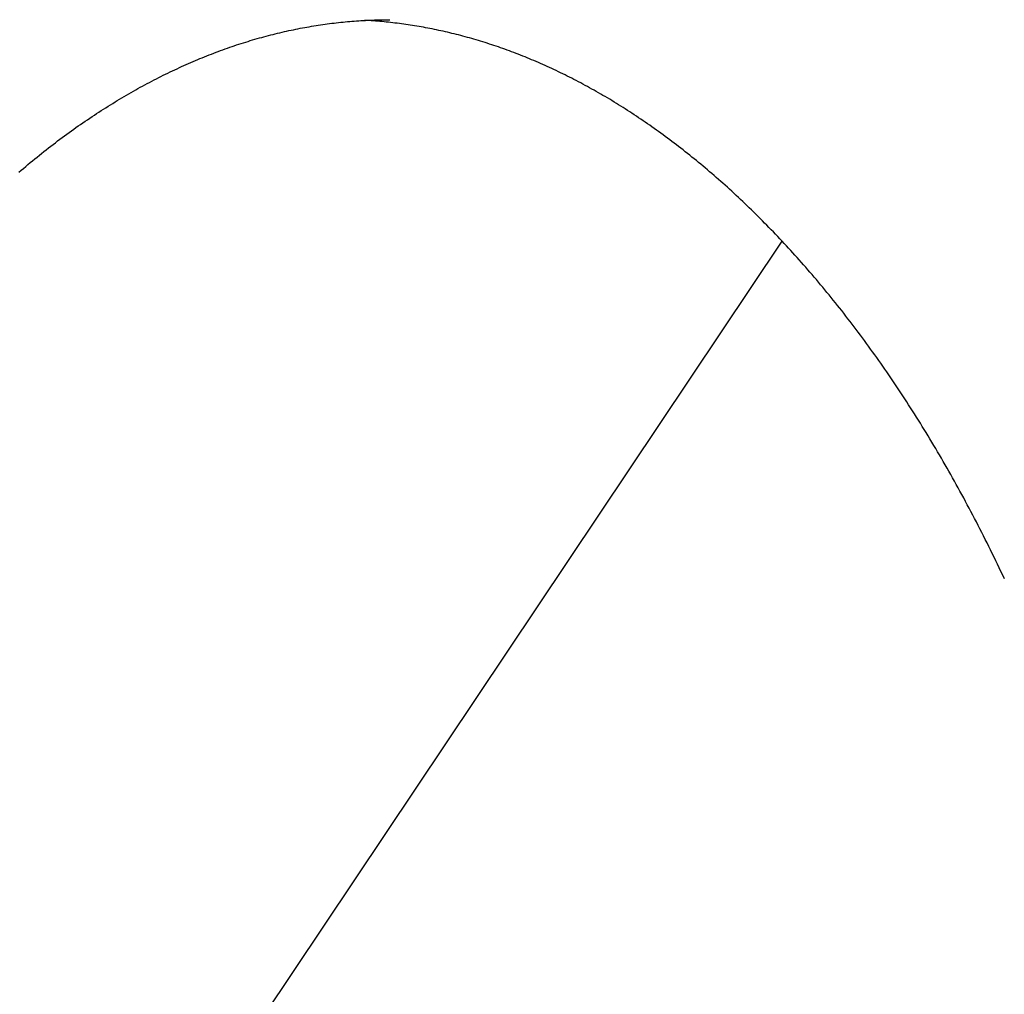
# Model space of a CAD drawing. Extents: x 668 to 3164, y 1007 to 2724.
# Tile 11 of 152: x 913 to 949, y 1712 to 1748. Entities that reach past the tile are written whole.
import ezdxf

# ---------------------------------------------------------------- set-up
doc = ezdxf.new("R2010")
doc.units = 0
doc.layers.add('KF_GRAVIS_12_RIGHT', color=7, linetype='CONTINUOUS')

# ---------------------------------------------------------------- blocks, each defined once
blk = doc.blocks.new('*U16')
at = {"layer": 'KF_GRAVIS_12_RIGHT'}
blk.add_line((80.9441, -560), (112.2625, -513.1938), dxfattribs=at)
for points in [[(84.0368, -510.641, 0), (84.1211, -510.569, 0), (84.2054, -510.498, 0), (84.2898, -510.427, 0), (84.3742, -510.356, 0), (84.4586, -510.286, 0), (84.543, -510.217, 0), (84.6275, -510.148, 0), (84.712, -510.08, 0), (84.7964, -510.012, 0), (84.8809, -509.944, 0), (84.9654, -509.877, 0), (85.05, -509.811, 0), (85.1345, -509.745, 0), (85.2191, -509.68, 0), (85.3037, -509.615, 0), (85.3883, -509.55, 0), (85.4729, -509.486, 0), (85.5576, -509.423, 0), (85.6423, -509.36, 0), (85.7269, -509.297, 0), (85.8116, -509.235, 0), (85.8964, -509.174, 0), (85.9811, -509.113, 0), (86.0659, -509.052, 0), (86.1506, -508.992, 0), (86.2354, -508.932, 0), (86.3202, -508.873, 0), (86.405, -508.814, 0), (86.4899, -508.756, 0), (86.5747, -508.698, 0), (86.6595, -508.641, 0), (86.7444, -508.584, 0), (86.8293, -508.528, 0), (86.9142, -508.472, 0), (86.9991, -508.417, 0), (87.084, -508.362, 0), (87.1689, -508.308, 0), (87.2538, -508.254, 0), (87.3387, -508.2, 0), (87.4236, -508.147, 0), (87.5086, -508.095, 0), (87.5935, -508.043, 0), (87.6785, -507.991, 0), (87.7634, -507.94, 0), (87.8484, -507.889, 0), (87.9334, -507.839, 0), (88.0183, -507.789, 0), (88.1033, -507.74, 0), (88.1883, -507.691, 0), (88.2733, -507.643, 0), (88.3582, -507.595, 0), (88.4432, -507.548, 0), (88.5282, -507.501, 0), (88.6132, -507.454, 0), (88.6981, -507.408, 0), (88.7831, -507.363, 0), (88.8681, -507.318, 0), (88.9531, -507.273, 0), (89.038, -507.229, 0), (89.123, -507.185, 0), (89.208, -507.142, 0), (89.2929, -507.099, 0), (89.3779, -507.056, 0), (89.4628, -507.014, 0), (89.5478, -506.973, 0), (89.6327, -506.932, 0), (89.7176, -506.891, 0), (89.8025, -506.851, 0), (89.8875, -506.812, 0), (89.9724, -506.772, 0), (90.0572, -506.734, 0), (90.1421, -506.695, 0), (90.227, -506.657, 0), (90.3119, -506.62, 0), (90.3967, -506.583, 0), (90.4815, -506.546, 0), (90.5664, -506.51, 0), (90.6512, -506.475, 0), (90.736, -506.439, 0), (90.8208, -506.405, 0), (90.9055, -506.37, 0), (90.9903, -506.336, 0), (91.075, -506.303, 0), (91.1598, -506.27, 0), (91.2445, -506.237, 0), (91.3291, -506.205, 0), (91.4138, -506.173, 0), (91.4985, -506.142, 0), (91.5831, -506.111, 0), (91.6676, -506.081, 0), (91.7522, -506.051, 0), (91.8367, -506.021, 0), (91.9212, -505.992, 0), (92.0056, -505.964, 0), (92.0901, -505.935, 0), (92.1745, -505.908, 0), (92.2588, -505.88, 0), (92.3431, -505.853, 0), (92.4275, -505.827, 0), (92.5117, -505.801, 0), (92.596, -505.775, 0), (92.6802, -505.75, 0), (92.7644, -505.725, 0), (92.8485, -505.701, 0), (92.9326, -505.677, 0), (93.0167, -505.653, 0), (93.1008, -505.63, 0), (93.1848, -505.608, 0), (93.2688, -505.586, 0), (93.3528, -505.564, 0), (93.4367, -505.542, 0), (93.5206, -505.521, 0), (93.6045, -505.501, 0), (93.6884, -505.481, 0), (93.7722, -505.461, 0), (93.856, -505.442, 0), (93.9398, -505.423, 0), (94.0235, -505.405, 0), (94.1072, -505.387, 0), (94.1909, -505.369, 0), (94.2745, -505.352, 0), (94.3581, -505.335, 0), (94.4417, -505.319, 0), (94.5253, -505.303, 0), (94.6088, -505.287, 0), (94.6923, -505.272, 0), (94.7758, -505.258, 0), (94.8592, -505.243, 0), (94.9426, -505.23, 0), (95.026, -505.216, 0), (95.1094, -505.203, 0), (95.1927, -505.191, 0), (95.276, -505.178, 0), (95.3593, -505.167, 0), (95.4425, -505.155, 0), (95.5257, -505.144, 0), (95.6089, -505.134, 0), (95.6921, -505.124, 0), (95.7752, -505.114, 0), (95.8583, -505.104, 0), (95.9414, -505.096, 0), (96.0244, -505.087, 0), (96.1074, -505.079, 0), (96.1904, -505.071, 0), (96.2734, -505.064, 0), (96.3563, -505.057, 0), (96.4392, -505.05, 0), (96.5221, -505.044, 0), (96.6049, -505.039, 0), (96.6877, -505.033, 0), (96.7705, -505.028, 0), (96.8533, -505.024, 0), (96.936, -505.02, 0), (97.0187, -505.016, 0), (97.1014, -505.013, 0), (97.184, -505.01, 0), (97.2667, -505.007, 0), (97.3492, -505.005, 0), (97.4318, -505.003, 0), (97.5144, -505.002, 0), (97.5969, -505.001, 0), (97.6793, -505, 0), (97.7618, -505, 0)], [(120.481, -525.679, 0), (120.418, -525.545, 0), (120.354, -525.41, 0), (120.29, -525.277, 0), (120.226, -525.143, 0), (120.162, -525.01, 0), (120.098, -524.878, 0), (120.033, -524.746, 0), (119.969, -524.614, 0), (119.904, -524.483, 0), (119.839, -524.352, 0), (119.773, -524.222, 0), (119.708, -524.092, 0), (119.642, -523.962, 0), (119.576, -523.833, 0), (119.51, -523.705, 0), (119.444, -523.576, 0), (119.377, -523.448, 0), (119.311, -523.321, 0), (119.244, -523.194, 0), (119.177, -523.068, 0), (119.11, -522.942, 0), (119.042, -522.816, 0), (118.975, -522.691, 0), (118.907, -522.566, 0), (118.839, -522.441, 0), (118.771, -522.317, 0), (118.703, -522.194, 0), (118.634, -522.071, 0), (118.566, -521.948, 0), (118.497, -521.826, 0), (118.428, -521.704, 0), (118.359, -521.583, 0), (118.289, -521.462, 0), (118.22, -521.341, 0), (118.15, -521.221, 0), (118.08, -521.101, 0), (118.01, -520.982, 0), (117.94, -520.863, 0), (117.87, -520.745, 0), (117.799, -520.627, 0), (117.729, -520.509, 0), (117.658, -520.392, 0), (117.587, -520.275, 0), (117.516, -520.159, 0), (117.444, -520.043, 0), (117.373, -519.928, 0), (117.301, -519.813, 0), (117.229, -519.698, 0), (117.157, -519.584, 0), (117.085, -519.47, 0), (117.013, -519.357, 0), (116.94, -519.244, 0), (116.868, -519.132, 0), (116.795, -519.02, 0), (116.722, -518.908, 0), (116.649, -518.797, 0), (116.575, -518.686, 0), (116.502, -518.576, 0), (116.428, -518.466, 0), (116.355, -518.357, 0), (116.281, -518.248, 0), (116.207, -518.139, 0), (116.133, -518.031, 0), (116.058, -517.924, 0), (115.984, -517.816, 0), (115.909, -517.71, 0), (115.834, -517.603, 0), (115.76, -517.497, 0), (115.685, -517.392, 0), (115.609, -517.287, 0), (115.534, -517.182, 0), (115.458, -517.078, 0), (115.383, -516.974, 0), (115.307, -516.871, 0), (115.231, -516.768, 0), (115.155, -516.665, 0), (115.079, -516.563, 0), (115.003, -516.461, 0), (114.926, -516.36, 0), (114.849, -516.259, 0), (114.773, -516.159, 0), (114.696, -516.059, 0), (114.619, -515.96, 0), (114.542, -515.861, 0), (114.465, -515.762, 0), (114.387, -515.664, 0), (114.31, -515.567, 0), (114.232, -515.47, 0), (114.154, -515.373, 0), (114.077, -515.277, 0), (113.999, -515.181, 0), (113.921, -515.086, 0), (113.842, -514.991, 0), (113.764, -514.896, 0), (113.686, -514.802, 0), (113.607, -514.709, 0), (113.529, -514.616, 0), (113.45, -514.523, 0), (113.371, -514.431, 0), (113.292, -514.339, 0), (113.213, -514.248, 0), (113.134, -514.157, 0), (113.055, -514.067, 0), (112.976, -513.977, 0), (112.896, -513.888, 0), (112.817, -513.799, 0), (112.737, -513.711, 0), (112.658, -513.622, 0), (112.578, -513.535, 0), (112.498, -513.448, 0), (112.418, -513.361, 0), (112.338, -513.275, 0), (112.258, -513.189, 0), (112.178, -513.104, 0), (112.098, -513.019, 0), (112.018, -512.935, 0), (111.937, -512.851, 0), (111.857, -512.768, 0), (111.776, -512.685, 0), (111.696, -512.603, 0), (111.615, -512.521, 0), (111.535, -512.439, 0), (111.454, -512.358, 0), (111.373, -512.277, 0), (111.292, -512.197, 0), (111.211, -512.118, 0), (111.13, -512.038, 0), (111.049, -511.96, 0), (110.968, -511.882, 0), (110.887, -511.804, 0), (110.806, -511.726, 0), (110.724, -511.65, 0), (110.643, -511.573, 0), (110.562, -511.497, 0), (110.48, -511.422, 0), (110.399, -511.347, 0), (110.317, -511.273, 0), (110.236, -511.199, 0), (110.154, -511.125, 0), (110.073, -511.052, 0), (109.991, -510.979, 0), (109.909, -510.907, 0), (109.828, -510.836, 0), (109.746, -510.765, 0), (109.664, -510.694, 0), (109.582, -510.624, 0), (109.501, -510.554, 0), (109.419, -510.485, 0), (109.337, -510.416, 0), (109.255, -510.348, 0), (109.173, -510.28, 0), (109.091, -510.213, 0), (109.009, -510.146, 0), (108.927, -510.079, 0), (108.845, -510.013, 0), (108.763, -509.948, 0), (108.681, -509.883, 0), (108.599, -509.819, 0), (108.517, -509.755, 0), (108.435, -509.691, 0), (108.353, -509.628, 0), (108.271, -509.565, 0), (108.189, -509.503, 0), (108.107, -509.441, 0), (108.025, -509.38, 0), (107.943, -509.319, 0), (107.861, -509.259, 0), (107.778, -509.199, 0), (107.696, -509.14, 0), (107.614, -509.081, 0), (107.532, -509.022, 0), (107.449, -508.964, 0), (107.367, -508.906, 0), (107.285, -508.849, 0), (107.203, -508.792, 0), (107.12, -508.736, 0), (107.038, -508.68, 0), (106.956, -508.625, 0), (106.873, -508.57, 0), (106.791, -508.515, 0), (106.709, -508.461, 0), (106.626, -508.408, 0), (106.544, -508.355, 0), (106.461, -508.302, 0), (106.379, -508.25, 0), (106.297, -508.198, 0), (106.214, -508.146, 0), (106.132, -508.095, 0), (106.049, -508.045, 0), (105.967, -507.995, 0), (105.885, -507.945, 0), (105.802, -507.896, 0), (105.72, -507.847, 0), (105.637, -507.799, 0), (105.555, -507.751, 0), (105.472, -507.703, 0), (105.39, -507.656, 0), (105.307, -507.61, 0), (105.225, -507.564, 0), (105.143, -507.518, 0), (105.06, -507.473, 0), (104.978, -507.428, 0), (104.895, -507.383, 0), (104.813, -507.339, 0), (104.73, -507.296, 0), (104.648, -507.253, 0), (104.565, -507.21, 0), (104.483, -507.168, 0), (104.401, -507.126, 0), (104.318, -507.085, 0), (104.236, -507.044, 0), (104.153, -507.003, 0), (104.071, -506.963, 0), (103.989, -506.923, 0), (103.906, -506.884, 0), (103.824, -506.845, 0), (103.741, -506.807, 0), (103.659, -506.769, 0), (103.577, -506.731, 0), (103.494, -506.694, 0), (103.412, -506.657, 0), (103.33, -506.621, 0), (103.247, -506.585, 0), (103.165, -506.549, 0), (103.083, -506.514, 0), (103, -506.48, 0), (102.918, -506.445, 0), (102.836, -506.411, 0), (102.754, -506.378, 0), (102.671, -506.345, 0), (102.589, -506.312, 0), (102.507, -506.28, 0), (102.425, -506.249, 0), (102.343, -506.217, 0), (102.26, -506.186, 0), (102.178, -506.156, 0), (102.096, -506.126, 0), (102.014, -506.096, 0), (101.932, -506.067, 0), (101.85, -506.038, 0), (101.768, -506.009, 0), (101.686, -505.981, 0), (101.604, -505.954, 0), (101.522, -505.926, 0), (101.44, -505.9, 0), (101.359, -505.873, 0), (101.277, -505.847, 0), (101.195, -505.821, 0), (101.113, -505.796, 0), (101.031, -505.771, 0), (100.95, -505.747, 0), (100.868, -505.723, 0), (100.786, -505.7, 0), (100.705, -505.676, 0), (100.623, -505.654, 0), (100.542, -505.631, 0), (100.46, -505.609, 0), (100.379, -505.588, 0), (100.297, -505.566, 0), (100.216, -505.546, 0), (100.134, -505.525, 0), (100.053, -505.505, 0), (99.9716, -505.486, 0), (99.8903, -505.466, 0), (99.8089, -505.448, 0), (99.7277, -505.429, 0), (99.6464, -505.411, 0), (99.5652, -505.394, 0), (99.484, -505.376, 0), (99.4028, -505.36, 0), (99.3217, -505.343, 0), (99.2406, -505.327, 0), (99.1595, -505.312, 0), (99.0784, -505.296, 0), (98.9974, -505.281, 0), (98.9164, -505.267, 0), (98.8354, -505.253, 0), (98.7545, -505.239, 0), (98.6735, -505.226, 0), (98.5927, -505.213, 0), (98.5118, -505.2, 0), (98.4309, -505.188, 0), (98.3501, -505.176, 0), (98.2693, -505.165, 0), (98.1886, -505.154, 0), (98.1079, -505.144, 0), (98.0271, -505.133, 0), (97.9465, -505.123, 0), (97.8658, -505.114, 0), (97.7852, -505.105, 0), (97.7046, -505.096, 0), (97.624, -505.088, 0), (97.5435, -505.08, 0), (97.463, -505.072, 0), (97.3825, -505.065, 0), (97.302, -505.058, 0), (97.2216, -505.052, 0), (97.1412, -505.046, 0), (97.0608, -505.04, 0), (96.9804, -505.035, 0), (96.9001, -505.03, 0), (96.8198, -505.026, 0)]]:
    blk.add_polyline3d(points, dxfattribs=at)

msp = doc.modelspace()

# ---------------------------------------------------------------- block references
at = {"layer": 'KF_GRAVIS_12_RIGHT'}
msp.add_blockref('*U16', (828.93, 2253.101), dxfattribs=at)

doc.saveas('drawing.dxf')
